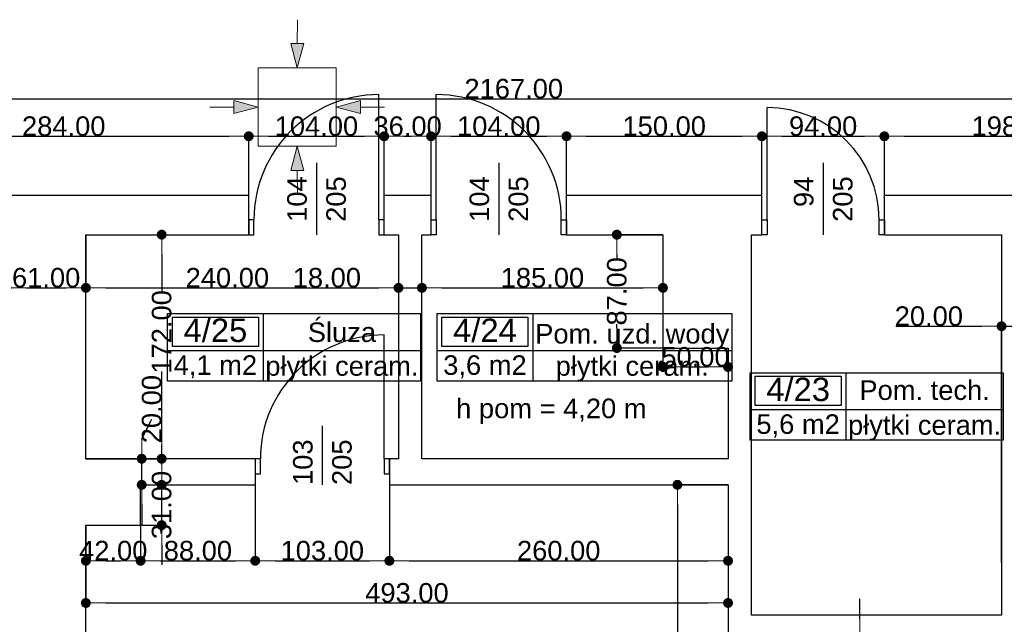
# Model space of a CAD drawing. Header units: millimetres. Extents: x -166872 to -65719, y 14266 to 44345.
# Tile 35 of 65: x -118716 to -111157, y 28648 to 33290. Entities that reach past the tile are written whole.
import ezdxf
from ezdxf.enums import TextEntityAlignment as Align

# ---------------------------------------------------------------- set-up
doc = ezdxf.new("R2010")
doc.units = ezdxf.units.MM
doc.header["$MEASUREMENT"] = 0
for name, color, linetype in [('Drzwi', 7, 'Continuous'), ('Linia', 7, 'Continuous'), ('Obiekt', 7, 'Continuous'), ('Strefa', 7, 'Continuous'), ('Słup', 7, 'Continuous'), ('Tekst', 7, 'Continuous'), ('Wymiary', 63, 'Continuous'), ('Ściana', 7, 'Continuous')]:
    doc.layers.add(name, color=color, linetype=linetype)
doc.styles.add('Arial', font='txt')
doc.styles.add('Times new roman', font='txt')
doc.dimstyles.new('GENERATED_STYLE__1', dxfattribs={"dimtxt": 150, "dimasz": 152, "dimexe": 0.18, "dimexo": 0, "dimgap": 0.09, "dimtad": 1, "dimtih": 1, "dimtoh": 1, "dimlfac": 0.1, "dimzin": 0, "dimdsep": 46, "dimtxsty": 'Arial', "dimblk": 'ARROWHEAD_11', "dimblk1": 'ARROWHEAD_11', "dimblk2": 'ARROWHEAD_11', "dimcen": 0.09, "dimclrd": 114, "dimclre": 114, "dimclrt": 114, "dimazin": 0, "dimtfac": 1, "dimtdec": 4, "dimtmove": 0, "dimatfit": 3, "dimfxl": 1, "dimtolj": 1, "dimtzin": 0, "dimarcsym": 0})
doc.dimstyles.new('GENERATED_STYLE__2', dxfattribs={"dimtxt": 150, "dimasz": 152, "dimexe": 0.18, "dimexo": 0, "dimgap": 0.09, "dimtad": 1, "dimlfac": 0.1, "dimzin": 0, "dimdsep": 46, "dimtxsty": 'Arial', "dimblk": 'ARROWHEAD_11', "dimblk1": 'ARROWHEAD_11', "dimblk2": 'ARROWHEAD_11', "dimcen": 0.09, "dimclrd": 114, "dimclre": 114, "dimclrt": 114, "dimazin": 0, "dimtfac": 1, "dimtdec": 4, "dimtmove": 0, "dimatfit": 3, "dimfxl": 1, "dimtolj": 1, "dimtzin": 0, "dimarcsym": 0})

# ---------------------------------------------------------------- blocks, each defined once
blk = doc.blocks.new('Pom. tech._4_23_23', base_point=(-112372.9, 30297))
at = {"layer": 'Strefa'}
for p, q in [((-113107, 30579.9), (-111164.8, 30579.9)), ((-113107, 30061.3), (-113107, 30579.9)), ((-113070.3, 30553.9), (-112409.6, 30553.9)), ((-113070.3, 30327.6), (-113070.3, 30553.9)), ((-112409.6, 30553.9), (-112409.6, 30327.6)), ((-112372.9, 30579.9), (-112372.9, 30061.3)), ((-111164.8, 30579.9), (-111164.8, 30061.3)), ((-112409.6, 30327.6), (-113070.3, 30327.6)), ((-113107, 30297), (-111164.8, 30297)), ((-111164.8, 30061.3), (-113107, 30061.3))]:
    blk.add_line(p, q, dxfattribs=at)
at = {"layer": 'Strefa', "style": 'Arial'}
for tag, height, p in [('ROOM_NUMBER', 180, (-112739.9, 30451.9)), ('ROOM_NAME', 150, (-111768.8, 30445.8)), ('ROOM_CALC_AREA', 150, (-112739.9, 30184.9)), ('floor_f', 150, (-111768.8, 30177.9))]:
    blk.add_attdef(tag, text='', height=height, dxfattribs=at).set_placement(p, align=Align.MIDDLE_CENTER)
blk = doc.blocks.new('Pom. uzd. wody_4_24_24', base_point=(-114777.3, 30750.3))
at = {"layer": 'Strefa'}
for p, q in [((-115511.3, 31033.1), (-113249.4, 31033.1)), ((-115511.3, 30514.6), (-115511.3, 31033.1)), ((-115474.6, 31007.2), (-114814, 31007.2)), ((-115474.6, 30780.9), (-115474.6, 31007.2)), ((-114814, 31007.2), (-114814, 30780.9)), ((-114777.3, 31033.1), (-114777.3, 30514.6)), ((-113249.4, 31033.1), (-113249.4, 30514.6)), ((-114814, 30780.9), (-115474.6, 30780.9)), ((-115511.3, 30750.3), (-113249.4, 30750.3)), ((-113249.4, 30514.6), (-115511.3, 30514.6))]:
    blk.add_line(p, q, dxfattribs=at)
at = {"layer": 'Strefa', "style": 'Arial'}
for tag, height, p in [('ROOM_NUMBER', 180, (-115144.3, 30905.2)), ('ROOM_NAME', 150, (-114013.4, 30878.7)), ('ROOM_CALC_AREA', 150, (-115144.3, 30638.2)), ('floor_f', 150, (-114013.4, 30631.2))]:
    blk.add_attdef(tag, text='', height=height, dxfattribs=at).set_placement(p, align=Align.MIDDLE_CENTER)
blk = doc.blocks.new('Śluza_4_25_25', base_point=(-116846.6, 30750.3))
at = {"layer": 'Strefa'}
for p, q in [((-117580.6, 31033.1), (-115638.4, 31033.1)), ((-117580.6, 30514.6), (-117580.6, 31033.1)), ((-117543.9, 31007.2), (-116883.3, 31007.2)), ((-117543.9, 30780.9), (-117543.9, 31007.2)), ((-116883.3, 31007.2), (-116883.3, 30780.9)), ((-116846.6, 31033.1), (-116846.6, 30514.6)), ((-115638.4, 31033.1), (-115638.4, 30514.6)), ((-116883.3, 30780.9), (-117543.9, 30780.9)), ((-117580.6, 30750.3), (-115638.4, 30750.3)), ((-115638.4, 30514.6), (-117580.6, 30514.6))]:
    blk.add_line(p, q, dxfattribs=at)
at = {"layer": 'Strefa', "style": 'Arial'}
for tag, height, p in [('ROOM_NUMBER', 180, (-117213.6, 30905.2)), ('ROOM_NAME', 150, (-116242.5, 30890.5)), ('ROOM_CALC_AREA', 150, (-117213.6, 30638.2)), ('floor_f', 150, (-116242.5, 30631.2))]:
    blk.add_attdef(tag, text='', height=height, dxfattribs=at).set_placement(p, align=Align.MIDDLE_CENTER)
blk = doc.blocks.new('ARROWHEAD_11')
at = {"color": 0, "linetype": 'Continuous', "lineweight": 0}
blk.add_line((0, 0), (-1, 0), dxfattribs=at)
at = {"color": 0, "linetype": 'Continuous', "lineweight": 0, "const_width": 0.25, "flags": 128}
blk.add_lwpolyline([(-0.125, 0, 1), (0.125, 0, 1)], format="xyb", close=True, dxfattribs=at)
blk = doc.blocks.new('*D5732')
at = {"layer": 'Defpoints', "color": 0}
for p in [(-116958, 32394.6), (-119798, 31939.3), (-116958, 31939.3)]:
    blk.add_point(p, dxfattribs=at)
at = {"layer": 'Wymiary', "color": 114, "lineweight": -2}
for p, q in [((-119798, 31939.3), (-119798, 32394.8)), ((-119646, 32394.6), (-117110, 32394.6)), ((-116958, 31939.3), (-116958, 32394.8))]:
    blk.add_line(p, q, dxfattribs=at)
at = {"layer": 'Wymiary', "color": 114, "lineweight": -2, "xscale": 152, "yscale": 152, "zscale": 152, "rotation": 180}
blk.add_blockref('ARROWHEAD_11', (-119798, 32394.6), dxfattribs=at)
at = {"layer": 'Wymiary', "color": 114, "lineweight": -2, "xscale": 152, "yscale": 152, "zscale": 152}
blk.add_blockref('ARROWHEAD_11', (-116958, 32394.6), dxfattribs=at)
at = {"layer": 'Wymiary', "color": 114, "lineweight": 13, "insert": (-118378, 32471.3), "char_height": 150, "attachment_point": 5, "style": 'Arial'}
blk.add_mtext('\\A1;284.00', dxfattribs=at)
blk = doc.blocks.new('*D5733')
at = {"layer": 'Defpoints', "color": 0}
for p in [(-115918, 32394.6), (-116958, 31939.3), (-115918, 31939.3)]:
    blk.add_point(p, dxfattribs=at)
at = {"layer": 'Wymiary', "color": 114, "lineweight": -2}
for p, q in [((-116958, 31939.3), (-116958, 32394.8)), ((-116806, 32394.6), (-116070, 32394.6)), ((-115918, 31939.3), (-115918, 32394.8))]:
    blk.add_line(p, q, dxfattribs=at)
at = {"layer": 'Wymiary', "color": 114, "lineweight": -2, "xscale": 152, "yscale": 152, "zscale": 152, "rotation": 180}
blk.add_blockref('ARROWHEAD_11', (-116958, 32394.6), dxfattribs=at)
at = {"layer": 'Wymiary', "color": 114, "lineweight": -2, "xscale": 152, "yscale": 152, "zscale": 152}
blk.add_blockref('ARROWHEAD_11', (-115918, 32394.6), dxfattribs=at)
at = {"layer": 'Wymiary', "color": 114, "lineweight": 13, "insert": (-116438, 32471.3), "char_height": 150, "attachment_point": 5, "style": 'Arial'}
blk.add_mtext('\\A1;104.00', dxfattribs=at)
blk = doc.blocks.new('*D5734')
at = {"layer": 'Defpoints', "color": 0}
for p in [(-115558, 32394.6), (-115918, 31939.3), (-115558, 31939.3)]:
    blk.add_point(p, dxfattribs=at)
at = {"layer": 'Wymiary', "color": 114, "lineweight": -2}
for p, q in [((-115918, 31939.3), (-115918, 32394.8)), ((-115766, 32394.6), (-115710, 32394.6)), ((-115558, 31939.3), (-115558, 32394.8))]:
    blk.add_line(p, q, dxfattribs=at)
at = {"layer": 'Wymiary', "color": 114, "lineweight": -2, "xscale": 152, "yscale": 152, "zscale": 152, "rotation": 180}
blk.add_blockref('ARROWHEAD_11', (-115918, 32394.6), dxfattribs=at)
at = {"layer": 'Wymiary', "color": 114, "lineweight": -2, "xscale": 152, "yscale": 152, "zscale": 152}
blk.add_blockref('ARROWHEAD_11', (-115558, 32394.6), dxfattribs=at)
at = {"layer": 'Wymiary', "color": 114, "lineweight": 13, "insert": (-115738, 32471.3), "char_height": 150, "attachment_point": 5, "style": 'Arial'}
blk.add_mtext('\\A1;36.00', dxfattribs=at)
blk = doc.blocks.new('*D5735')
at = {"layer": 'Defpoints', "color": 0}
for p in [(-114518, 32394.6), (-115558, 31939.3), (-114518, 31939.3)]:
    blk.add_point(p, dxfattribs=at)
at = {"layer": 'Wymiary', "color": 114, "lineweight": -2}
for p, q in [((-115558, 31939.3), (-115558, 32394.8)), ((-115406, 32394.6), (-114670, 32394.6)), ((-114518, 31939.3), (-114518, 32394.8))]:
    blk.add_line(p, q, dxfattribs=at)
at = {"layer": 'Wymiary', "color": 114, "lineweight": -2, "xscale": 152, "yscale": 152, "zscale": 152, "rotation": 180}
blk.add_blockref('ARROWHEAD_11', (-115558, 32394.6), dxfattribs=at)
at = {"layer": 'Wymiary', "color": 114, "lineweight": -2, "xscale": 152, "yscale": 152, "zscale": 152}
blk.add_blockref('ARROWHEAD_11', (-114518, 32394.6), dxfattribs=at)
at = {"layer": 'Wymiary', "color": 114, "lineweight": 13, "insert": (-115038, 32471.3), "char_height": 150, "attachment_point": 5, "style": 'Arial'}
blk.add_mtext('\\A1;104.00', dxfattribs=at)
blk = doc.blocks.new('*D5736')
at = {"layer": 'Defpoints', "color": 0}
for p in [(-113018, 32394.6), (-114518, 31939.3), (-113018, 31939.3)]:
    blk.add_point(p, dxfattribs=at)
at = {"layer": 'Wymiary', "color": 114, "lineweight": -2}
for p, q in [((-114518, 31939.3), (-114518, 32394.8)), ((-114366, 32394.6), (-113170, 32394.6)), ((-113018, 31939.3), (-113018, 32394.8))]:
    blk.add_line(p, q, dxfattribs=at)
at = {"layer": 'Wymiary', "color": 114, "lineweight": -2, "xscale": 152, "yscale": 152, "zscale": 152, "rotation": 180}
blk.add_blockref('ARROWHEAD_11', (-114518, 32394.6), dxfattribs=at)
at = {"layer": 'Wymiary', "color": 114, "lineweight": -2, "xscale": 152, "yscale": 152, "zscale": 152}
blk.add_blockref('ARROWHEAD_11', (-113018, 32394.6), dxfattribs=at)
at = {"layer": 'Wymiary', "color": 114, "lineweight": 13, "insert": (-113768, 32471.3), "char_height": 150, "attachment_point": 5, "style": 'Arial'}
blk.add_mtext('\\A1;150.00', dxfattribs=at)
blk = doc.blocks.new('*D5737')
at = {"layer": 'Defpoints', "color": 0}
for p in [(-112078, 32394.6), (-113018, 31939.3), (-112078, 31939.3)]:
    blk.add_point(p, dxfattribs=at)
at = {"layer": 'Wymiary', "color": 114, "lineweight": -2}
for p, q in [((-113018, 31939.3), (-113018, 32394.8)), ((-112866, 32394.6), (-112230, 32394.6)), ((-112078, 31939.3), (-112078, 32394.8))]:
    blk.add_line(p, q, dxfattribs=at)
at = {"layer": 'Wymiary', "color": 114, "lineweight": -2, "xscale": 152, "yscale": 152, "zscale": 152, "rotation": 180}
blk.add_blockref('ARROWHEAD_11', (-113018, 32394.6), dxfattribs=at)
at = {"layer": 'Wymiary', "color": 114, "lineweight": -2, "xscale": 152, "yscale": 152, "zscale": 152}
blk.add_blockref('ARROWHEAD_11', (-112078, 32394.6), dxfattribs=at)
at = {"layer": 'Wymiary', "color": 114, "lineweight": 13, "insert": (-112548, 32471.3), "char_height": 150, "attachment_point": 5, "style": 'Arial'}
blk.add_mtext('\\A1;94.00', dxfattribs=at)
blk = doc.blocks.new('*D5738')
at = {"layer": 'Defpoints', "color": 0}
for p in [(-110098, 32394.6), (-112078, 31939.3), (-110098, 31939.3)]:
    blk.add_point(p, dxfattribs=at)
at = {"layer": 'Wymiary', "color": 114, "lineweight": -2}
for p, q in [((-112078, 31939.3), (-112078, 32394.8)), ((-111926, 32394.6), (-110250, 32394.6)), ((-110098, 31939.3), (-110098, 32394.8))]:
    blk.add_line(p, q, dxfattribs=at)
at = {"layer": 'Wymiary', "color": 114, "lineweight": -2, "xscale": 152, "yscale": 152, "zscale": 152, "rotation": 180}
blk.add_blockref('ARROWHEAD_11', (-112078, 32394.6), dxfattribs=at)
at = {"layer": 'Wymiary', "color": 114, "lineweight": -2, "xscale": 152, "yscale": 152, "zscale": 152}
blk.add_blockref('ARROWHEAD_11', (-110098, 32394.6), dxfattribs=at)
at = {"layer": 'Wymiary', "color": 114, "lineweight": 13, "insert": (-111088, 32471.3), "char_height": 150, "attachment_point": 5, "style": 'Arial'}
blk.add_mtext('\\A1;198.00', dxfattribs=at)
blk = doc.blocks.new('*D5756')
at = {"layer": 'Defpoints', "color": 0}
for p in [(-104088, 32682.6), (-125758, 32199.3), (-104088, 31939.3)]:
    blk.add_point(p, dxfattribs=at)
at = {"layer": 'Wymiary', "color": 114, "lineweight": -2}
for p, q in [((-125758, 32199.3), (-125758, 32682.8)), ((-125606, 32682.6), (-104240, 32682.6)), ((-104088, 31939.3), (-104088, 32682.8))]:
    blk.add_line(p, q, dxfattribs=at)
at = {"layer": 'Wymiary', "color": 114, "lineweight": -2, "xscale": 152, "yscale": 152, "zscale": 152, "rotation": 180}
blk.add_blockref('ARROWHEAD_11', (-125758, 32682.6), dxfattribs=at)
at = {"layer": 'Wymiary', "color": 114, "lineweight": -2, "xscale": 152, "yscale": 152, "zscale": 152}
blk.add_blockref('ARROWHEAD_11', (-104088, 32682.6), dxfattribs=at)
at = {"layer": 'Wymiary', "color": 114, "lineweight": 13, "insert": (-114923, 32759.3), "char_height": 150, "attachment_point": 5, "style": 'Arial'}
blk.add_mtext('\\A1;2167.00', dxfattribs=at)
blk = doc.blocks.new('*D6023')
at = {"layer": 'Defpoints', "color": 0}
for p in [(-110978, 30936.2), (-111178, 29119.3), (-110978, 29119.3)]:
    blk.add_point(p, dxfattribs=at)
at = {"layer": 'Wymiary', "color": 114, "lineweight": -2}
for p, q in [((-111990.3, 30936.2), (-111482, 30936.2)), ((-111482, 30936.2), (-111330, 30936.2)), ((-111178, 29119.3), (-111178, 30936.4)), ((-111178, 30936.2), (-110978, 30936.2)), ((-110978, 29119.3), (-110978, 30936.4)), ((-110826, 30936.2), (-110674, 30936.2))]:
    blk.add_line(p, q, dxfattribs=at)
at = {"layer": 'Wymiary', "color": 114, "lineweight": -2, "xscale": 152, "yscale": 152, "zscale": 152}
blk.add_blockref('ARROWHEAD_11', (-111178, 30936.2), dxfattribs=at)
at = {"layer": 'Wymiary', "color": 114, "lineweight": -2, "xscale": 152, "yscale": 152, "zscale": 152, "rotation": 180}
blk.add_blockref('ARROWHEAD_11', (-110978, 30936.2), dxfattribs=at)
at = {"layer": 'Wymiary', "color": 114, "lineweight": 13, "insert": (-111736.2, 31012.9), "char_height": 150, "attachment_point": 5, "style": 'Arial'}
blk.add_mtext('\\A1;20.00', dxfattribs=at)
blk = doc.blocks.new('*D6066')
at = {"layer": 'Defpoints', "color": 0}
for p in [(-113666.6, 29719.3), (-113278, 29719.3), (-111608, 24589.3)]:
    blk.add_point(p, dxfattribs=at)
at = {"layer": 'Wymiary', "color": 114, "lineweight": -2}
for p, q in [((-113278, 29719.3), (-113666.8, 29719.3)), ((-113666.6, 29567.3), (-113666.6, 27465.5)), ((-113666.6, 24741.3), (-113666.6, 26843.1)), ((-111608, 24589.3), (-113666.8, 24589.3))]:
    blk.add_line(p, q, dxfattribs=at)
at = {"layer": 'Wymiary', "color": 114, "lineweight": -2, "xscale": 152, "yscale": 152, "zscale": 152}
for p, rotation in [((-113666.6, 29719.3), 90), ((-113666.6, 24589.3), 270)]:
    blk.add_blockref('ARROWHEAD_11', p, dxfattribs=dict(at, rotation=rotation))
at = {"layer": 'Wymiary', "color": 114, "lineweight": 13, "insert": (-113666.6, 27154.3), "char_height": 150, "attachment_point": 5, "rotation": 90, "style": 'Arial'}
blk.add_mtext('\\A1;513.00', dxfattribs=at)
blk = doc.blocks.new('*D6067')
at = {"layer": 'Defpoints', "color": 0}
for p in [(-112266.1, 28539.3), (-112178, 28539.3), (-112178, 28299.3)]:
    blk.add_point(p, dxfattribs=at)
at = {"layer": 'Wymiary', "color": 114, "lineweight": -2}
for p, q in [((-112266.1, 28691.3), (-112266.1, 28843.3)), ((-112178, 28539.3), (-112266.3, 28539.3)), ((-112266.1, 28299.3), (-112266.1, 28539.3)), ((-112178, 28299.3), (-112266.3, 28299.3)), ((-112266.1, 28147.3), (-112342.8, 27995.3))]:
    blk.add_line(p, q, dxfattribs=at)
at = {"layer": 'Wymiary', "color": 114, "lineweight": -2, "xscale": 152, "yscale": 152, "zscale": 152}
for p, rotation in [((-112266.1, 28539.3), 270), ((-112266.1, 28299.3), 90)]:
    blk.add_blockref('ARROWHEAD_11', p, dxfattribs=dict(at, rotation=rotation))
at = {"layer": 'Wymiary', "color": 114, "lineweight": 13, "insert": (-112342.8, 27918.6), "char_height": 150, "attachment_point": 5, "rotation": 90, "style": 'Arial'}
blk.add_mtext('\\A1;24.00', dxfattribs=at)
blk = doc.blocks.new('*D6069')
at = {"layer": 'Defpoints', "color": 0}
for p in [(-118208, 29409.3), (-117788, 29409.3), (-117788, 29136)]:
    blk.add_point(p, dxfattribs=at)
at = {"layer": 'Wymiary', "color": 114, "lineweight": -2}
for p, q in [((-118208, 29409.3), (-118208, 29135.8)), ((-117788, 29409.3), (-117788, 29135.8)), ((-118056, 29136), (-117940, 29136))]:
    blk.add_line(p, q, dxfattribs=at)
at = {"layer": 'Wymiary', "color": 114, "lineweight": -2, "xscale": 152, "yscale": 152, "zscale": 152, "rotation": 180}
blk.add_blockref('ARROWHEAD_11', (-118208, 29136), dxfattribs=at)
at = {"layer": 'Wymiary', "color": 114, "lineweight": -2, "xscale": 152, "yscale": 152, "zscale": 152}
blk.add_blockref('ARROWHEAD_11', (-117788, 29136), dxfattribs=at)
at = {"layer": 'Wymiary', "color": 114, "lineweight": 13, "insert": (-117998, 29212.7), "char_height": 150, "attachment_point": 5, "style": 'Arial'}
blk.add_mtext('\\A1;42.00', dxfattribs=at)
blk = doc.blocks.new('*D6070')
at = {"layer": 'Defpoints', "color": 0}
for p in [(-116908, 29719.3), (-117788, 29409.3), (-116908, 29136)]:
    blk.add_point(p, dxfattribs=at)
at = {"layer": 'Wymiary', "color": 114, "lineweight": -2}
for p, q in [((-116908, 29719.3), (-116908, 29135.8)), ((-117788, 29409.3), (-117788, 29135.8)), ((-117636, 29136), (-117060, 29136))]:
    blk.add_line(p, q, dxfattribs=at)
at = {"layer": 'Wymiary', "color": 114, "lineweight": -2, "xscale": 152, "yscale": 152, "zscale": 152, "rotation": 180}
blk.add_blockref('ARROWHEAD_11', (-117788, 29136), dxfattribs=at)
at = {"layer": 'Wymiary', "color": 114, "lineweight": -2, "xscale": 152, "yscale": 152, "zscale": 152}
blk.add_blockref('ARROWHEAD_11', (-116908, 29136), dxfattribs=at)
at = {"layer": 'Wymiary', "color": 114, "lineweight": 13, "insert": (-117348, 29212.7), "char_height": 150, "attachment_point": 5, "style": 'Arial'}
blk.add_mtext('\\A1;88.00', dxfattribs=at)
blk = doc.blocks.new('*D6071')
at = {"layer": 'Defpoints', "color": 0}
for p in [(-116908, 29719.3), (-115878, 29719.3), (-115878, 29136)]:
    blk.add_point(p, dxfattribs=at)
at = {"layer": 'Wymiary', "color": 114, "lineweight": -2}
for p, q in [((-116908, 29719.3), (-116908, 29135.8)), ((-115878, 29719.3), (-115878, 29135.8)), ((-116756, 29136), (-116030, 29136))]:
    blk.add_line(p, q, dxfattribs=at)
at = {"layer": 'Wymiary', "color": 114, "lineweight": -2, "xscale": 152, "yscale": 152, "zscale": 152, "rotation": 180}
blk.add_blockref('ARROWHEAD_11', (-116908, 29136), dxfattribs=at)
at = {"layer": 'Wymiary', "color": 114, "lineweight": -2, "xscale": 152, "yscale": 152, "zscale": 152}
blk.add_blockref('ARROWHEAD_11', (-115878, 29136), dxfattribs=at)
at = {"layer": 'Wymiary', "color": 114, "lineweight": 13, "insert": (-116393, 29212.7), "char_height": 150, "attachment_point": 5, "style": 'Arial'}
blk.add_mtext('\\A1;103.00', dxfattribs=at)
blk = doc.blocks.new('*D6072')
at = {"layer": 'Defpoints', "color": 0}
for p in [(-115878, 29719.3), (-113278, 29719.3), (-113278, 29136)]:
    blk.add_point(p, dxfattribs=at)
at = {"layer": 'Wymiary', "color": 114, "lineweight": -2}
for p, q in [((-115878, 29719.3), (-115878, 29135.8)), ((-113278, 29719.3), (-113278, 29135.8)), ((-115726, 29136), (-113430, 29136))]:
    blk.add_line(p, q, dxfattribs=at)
at = {"layer": 'Wymiary', "color": 114, "lineweight": -2, "xscale": 152, "yscale": 152, "zscale": 152, "rotation": 180}
blk.add_blockref('ARROWHEAD_11', (-115878, 29136), dxfattribs=at)
at = {"layer": 'Wymiary', "color": 114, "lineweight": -2, "xscale": 152, "yscale": 152, "zscale": 152}
blk.add_blockref('ARROWHEAD_11', (-113278, 29136), dxfattribs=at)
at = {"layer": 'Wymiary', "color": 114, "lineweight": 13, "insert": (-114578, 29212.7), "char_height": 150, "attachment_point": 5, "style": 'Arial'}
blk.add_mtext('\\A1;260.00', dxfattribs=at)
blk = doc.blocks.new('*D6073')
at = {"layer": 'Defpoints', "color": 0}
for p in [(-117788, 29719.3), (-117626.1, 29719.3), (-117788, 29409.3)]:
    blk.add_point(p, dxfattribs=at)
at = {"layer": 'Wymiary', "color": 114, "lineweight": -2}
for p, q in [((-117626.1, 29871.3), (-117626.1, 30023.3)), ((-117788, 29719.3), (-117625.9, 29719.3)), ((-117626.1, 29409.3), (-117626.1, 29719.3)), ((-117788, 29409.3), (-117625.9, 29409.3)), ((-117626.1, 29257.3), (-117626.1, 29105.3))]:
    blk.add_line(p, q, dxfattribs=at)
at = {"layer": 'Wymiary', "color": 114, "lineweight": -2, "xscale": 152, "yscale": 152, "zscale": 152}
for p, rotation in [((-117626.1, 29719.3), 270), ((-117626.1, 29409.3), 90)]:
    blk.add_blockref('ARROWHEAD_11', p, dxfattribs=dict(at, rotation=rotation))
at = {"layer": 'Wymiary', "color": 114, "lineweight": 13, "insert": (-117626.1, 29564.3), "char_height": 150, "attachment_point": 5, "rotation": 90, "style": 'Arial'}
blk.add_mtext('\\A1;31.00', dxfattribs=at)
blk = doc.blocks.new('*D6074')
at = {"layer": 'Defpoints', "color": 0}
for p in [(-118208, 29919.3), (-117779.5, 29919.3), (-117788, 29719.3)]:
    blk.add_point(p, dxfattribs=at)
at = {"layer": 'Wymiary', "color": 114, "lineweight": -2}
for p, q in [((-117779.5, 30071.3), (-117702.8, 30223.3)), ((-118208, 29919.3), (-117779.3, 29919.3)), ((-117779.5, 29719.3), (-117779.5, 29919.3)), ((-117788, 29719.3), (-117779.3, 29719.3)), ((-117779.5, 29567.3), (-117779.5, 29415.3))]:
    blk.add_line(p, q, dxfattribs=at)
at = {"layer": 'Wymiary', "color": 114, "lineweight": -2, "xscale": 152, "yscale": 152, "zscale": 152}
for p, rotation in [((-117779.5, 29919.3), 270), ((-117779.5, 29719.3), 90)]:
    blk.add_blockref('ARROWHEAD_11', p, dxfattribs=dict(at, rotation=rotation))
at = {"layer": 'Wymiary', "color": 114, "lineweight": 13, "insert": (-117702.8, 30300), "char_height": 150, "attachment_point": 5, "rotation": 90, "style": 'Arial'}
blk.add_mtext('\\A1;20.00', dxfattribs=at)
blk = doc.blocks.new('*D6075')
at = {"layer": 'Defpoints', "color": 0}
for p in [(-118208, 31639.3), (-117626.1, 31639.3), (-118208, 29919.3)]:
    blk.add_point(p, dxfattribs=at)
at = {"layer": 'Wymiary', "color": 114, "lineweight": -2}
for p, q in [((-118208, 31639.3), (-117625.9, 31639.3)), ((-117626.1, 31487.3), (-117626.1, 31197.3)), ((-117626.1, 30071.3), (-117626.1, 30589)), ((-118208, 29919.3), (-117625.9, 29919.3))]:
    blk.add_line(p, q, dxfattribs=at)
at = {"layer": 'Wymiary', "color": 114, "lineweight": -2, "xscale": 152, "yscale": 152, "zscale": 152}
for p, rotation in [((-117626.1, 31639.3), 90), ((-117626.1, 29919.3), 270)]:
    blk.add_blockref('ARROWHEAD_11', p, dxfattribs=dict(at, rotation=rotation))
at = {"layer": 'Wymiary', "color": 114, "lineweight": 13, "insert": (-117626.1, 30893.1), "char_height": 150, "attachment_point": 5, "rotation": 90, "style": 'Arial'}
blk.add_mtext('\\A1;172.00', dxfattribs=at)
blk = doc.blocks.new('*D6076')
at = {"layer": 'Defpoints', "color": 0}
for p in [(-113278, 29719.3), (-118208, 29409.3), (-113278, 28812)]:
    blk.add_point(p, dxfattribs=at)
at = {"layer": 'Wymiary', "color": 114, "lineweight": -2}
for p, q in [((-113278, 29719.3), (-113278, 28811.8)), ((-118208, 29409.3), (-118208, 28811.8)), ((-118056, 28812), (-113430, 28812))]:
    blk.add_line(p, q, dxfattribs=at)
at = {"layer": 'Wymiary', "color": 114, "lineweight": -2, "xscale": 152, "yscale": 152, "zscale": 152, "rotation": 180}
blk.add_blockref('ARROWHEAD_11', (-118208, 28812), dxfattribs=at)
at = {"layer": 'Wymiary', "color": 114, "lineweight": -2, "xscale": 152, "yscale": 152, "zscale": 152}
blk.add_blockref('ARROWHEAD_11', (-113278, 28812), dxfattribs=at)
at = {"layer": 'Wymiary', "color": 114, "lineweight": 13, "insert": (-115743, 28888.8), "char_height": 150, "attachment_point": 5, "style": 'Arial'}
blk.add_mtext('\\A1;493.00', dxfattribs=at)
blk = doc.blocks.new('*D6093')
at = {"layer": 'Defpoints', "color": 0}
for p in [(-118208, 31639.3), (-118208, 31231.1), (-118818, 28959.3)]:
    blk.add_point(p, dxfattribs=at)
at = {"layer": 'Wymiary', "color": 114, "lineweight": -2}
for p, q in [((-118208, 31639.3), (-118208, 31230.9)), ((-118818, 28959.3), (-118818, 31231.3)), ((-118666, 31231.1), (-118360, 31231.1))]:
    blk.add_line(p, q, dxfattribs=at)
at = {"layer": 'Wymiary', "color": 114, "lineweight": -2, "xscale": 152, "yscale": 152, "zscale": 152, "rotation": 180}
blk.add_blockref('ARROWHEAD_11', (-118818, 31231.1), dxfattribs=at)
at = {"layer": 'Wymiary', "color": 114, "lineweight": -2, "xscale": 152, "yscale": 152, "zscale": 152}
blk.add_blockref('ARROWHEAD_11', (-118208, 31231.1), dxfattribs=at)
at = {"layer": 'Wymiary', "color": 114, "lineweight": 13, "insert": (-118513, 31307.8), "char_height": 150, "attachment_point": 5, "style": 'Arial'}
blk.add_mtext('\\A1;61.00', dxfattribs=at)
blk = doc.blocks.new('*D6094')
at = {"layer": 'Defpoints', "color": 0}
for p in [(-118208, 31639.3), (-115808, 31639.3), (-115808, 31231.1)]:
    blk.add_point(p, dxfattribs=at)
at = {"layer": 'Wymiary', "color": 114, "lineweight": -2}
for p, q in [((-118208, 31639.3), (-118208, 31230.9)), ((-115808, 31639.3), (-115808, 31230.9)), ((-118056, 31231.1), (-115960, 31231.1))]:
    blk.add_line(p, q, dxfattribs=at)
at = {"layer": 'Wymiary', "color": 114, "lineweight": -2, "xscale": 152, "yscale": 152, "zscale": 152, "rotation": 180}
blk.add_blockref('ARROWHEAD_11', (-118208, 31231.1), dxfattribs=at)
at = {"layer": 'Wymiary', "color": 114, "lineweight": -2, "xscale": 152, "yscale": 152, "zscale": 152}
blk.add_blockref('ARROWHEAD_11', (-115808, 31231.1), dxfattribs=at)
at = {"layer": 'Wymiary', "color": 114, "lineweight": 13, "insert": (-117121.8, 31307.8), "char_height": 150, "attachment_point": 5, "style": 'Arial'}
blk.add_mtext('\\A1;240.00', dxfattribs=at)
blk = doc.blocks.new('*D6095')
at = {"layer": 'Defpoints', "color": 0}
for p in [(-115808, 31639.3), (-115628, 31231.1), (-115628, 30929.3)]:
    blk.add_point(p, dxfattribs=at)
at = {"layer": 'Wymiary', "color": 114, "lineweight": -2}
for p, q in [((-115808, 31639.3), (-115808, 31230.9)), ((-116603.7, 31231.1), (-116112, 31231.1)), ((-116112, 31231.1), (-115960, 31231.1)), ((-115808, 31231.1), (-115628, 31231.1)), ((-115628, 30929.3), (-115628, 31231.3)), ((-115476, 31231.1), (-115324, 31231.1))]:
    blk.add_line(p, q, dxfattribs=at)
at = {"layer": 'Wymiary', "color": 114, "lineweight": -2, "xscale": 152, "yscale": 152, "zscale": 152}
blk.add_blockref('ARROWHEAD_11', (-115808, 31231.1), dxfattribs=at)
at = {"layer": 'Wymiary', "color": 114, "lineweight": -2, "xscale": 152, "yscale": 152, "zscale": 152, "rotation": 180}
blk.add_blockref('ARROWHEAD_11', (-115628, 31231.1), dxfattribs=at)
at = {"layer": 'Wymiary', "color": 114, "lineweight": 13, "insert": (-116357.9, 31307.8), "char_height": 150, "attachment_point": 5, "style": 'Arial'}
blk.add_mtext('\\A1;18.00', dxfattribs=at)
blk = doc.blocks.new('*D6096')
at = {"layer": 'Defpoints', "color": 0}
for p in [(-113778, 31639.3), (-113778, 31231.1), (-115628, 30929.3)]:
    blk.add_point(p, dxfattribs=at)
at = {"layer": 'Wymiary', "color": 114, "lineweight": -2}
for p, q in [((-113778, 31639.3), (-113778, 31230.9)), ((-115628, 30929.3), (-115628, 31231.3)), ((-115476, 31231.1), (-113930, 31231.1))]:
    blk.add_line(p, q, dxfattribs=at)
at = {"layer": 'Wymiary', "color": 114, "lineweight": -2, "xscale": 152, "yscale": 152, "zscale": 152, "rotation": 180}
blk.add_blockref('ARROWHEAD_11', (-115628, 31231.1), dxfattribs=at)
at = {"layer": 'Wymiary', "color": 114, "lineweight": -2, "xscale": 152, "yscale": 152, "zscale": 152}
blk.add_blockref('ARROWHEAD_11', (-113778, 31231.1), dxfattribs=at)
at = {"layer": 'Wymiary', "color": 114, "lineweight": 13, "insert": (-114703, 31307.8), "char_height": 150, "attachment_point": 5, "style": 'Arial'}
blk.add_mtext('\\A1;185.00', dxfattribs=at)
blk = doc.blocks.new('*D6097')
at = {"layer": 'Defpoints', "color": 0}
for p in [(-114131.5, 31639.3), (-113778, 31639.3), (-113778, 30769.3)]:
    blk.add_point(p, dxfattribs=at)
at = {"layer": 'Wymiary', "color": 114, "lineweight": -2}
for p, q in [((-113778, 31639.3), (-114131.7, 31639.3)), ((-114131.5, 31487.3), (-114131.5, 31457.3)), ((-114131.5, 30921.3), (-114131.5, 30951.3)), ((-113778, 30769.3), (-114131.7, 30769.3))]:
    blk.add_line(p, q, dxfattribs=at)
at = {"layer": 'Wymiary', "color": 114, "lineweight": -2, "xscale": 152, "yscale": 152, "zscale": 152}
for p, rotation in [((-114131.5, 31639.3), 90), ((-114131.5, 30769.3), 270)]:
    blk.add_blockref('ARROWHEAD_11', p, dxfattribs=dict(at, rotation=rotation))
at = {"layer": 'Wymiary', "color": 114, "lineweight": 13, "insert": (-114131.5, 31204.3), "char_height": 150, "attachment_point": 5, "rotation": 90, "style": 'Arial'}
blk.add_mtext('\\A1;87.00', dxfattribs=at)
blk = doc.blocks.new('*D6098')
at = {"layer": 'Defpoints', "color": 0}
for p in [(-113778, 30769.3), (-113278, 30769.3), (-113278, 30623.7)]:
    blk.add_point(p, dxfattribs=at)
at = {"layer": 'Wymiary', "color": 114, "lineweight": -2}
for p, q in [((-113778, 30769.3), (-113778, 30623.6)), ((-113278, 30769.3), (-113278, 30623.6)), ((-113626, 30623.7), (-113430, 30623.7))]:
    blk.add_line(p, q, dxfattribs=at)
at = {"layer": 'Wymiary', "color": 114, "lineweight": -2, "xscale": 152, "yscale": 152, "zscale": 152, "rotation": 180}
blk.add_blockref('ARROWHEAD_11', (-113778, 30623.7), dxfattribs=at)
at = {"layer": 'Wymiary', "color": 114, "lineweight": -2, "xscale": 152, "yscale": 152, "zscale": 152}
blk.add_blockref('ARROWHEAD_11', (-113278, 30623.7), dxfattribs=at)
at = {"layer": 'Wymiary', "color": 114, "lineweight": 13, "insert": (-113528, 30700.4), "char_height": 150, "attachment_point": 5, "style": 'Arial'}
blk.add_mtext('\\A1;50.00', dxfattribs=at)

msp = doc.modelspace()

# ---------------------------------------------------------------- hatches: boundary and pattern name
at = {"layer": 'Linia', "linetype": 'Continuous', "lineweight": 13}
for points in [[(-116585.14, 32919.183), (-116534.891, 33105.719), (-116634.891, 33105.852)], [(-116886.34, 32619.184), (-117072.943, 32669.184), (-117072.943, 32569.184)], [(-116285.54, 32619.184), (-116098.938, 32569.184), (-116098.938, 32669.184)], [(-116585.14, 32319.184), (-116634.891, 32132.515), (-116534.891, 32132.648)]]:
    msp.add_hatch(color=256, dxfattribs=at).paths.add_polyline_path(points)

# ---------------------------------------------------------------- linework, layer by layer
at = {"layer": 'Drzwi'}
for p, q in [((-115958.019, 31754.32), (-115958.019, 32714.32)), ((-115518.019, 31754.32), (-115518.019, 32714.32)), ((-112978.019, 31754.32), (-112978.019, 32614.32)), ((-116918.019, 31754.32), (-116958.019, 31754.32)), ((-116958.019, 31754.32), (-116958.019, 31639.32)), ((-116958.019, 31639.32), (-116958.019, 31754.32)), ((-116918.019, 31639.32), (-116918.019, 31754.32)), ((-115918.019, 31754.32), (-115958.019, 31754.32)), ((-115958.019, 31754.32), (-115958.019, 31639.32)), ((-115918.019, 31639.32), (-115918.019, 31754.32)), ((-115918.019, 31639.32), (-115918.019, 31754.32)), ((-115558.019, 31754.32), (-115518.019, 31754.32)), ((-115558.019, 31639.32), (-115558.019, 31754.32)), ((-115558.019, 31639.32), (-115558.019, 31754.32)), ((-115518.019, 31754.32), (-115518.019, 31639.32)), ((-114558.019, 31639.32), (-114558.019, 31754.32)), ((-114558.019, 31754.32), (-114518.019, 31754.32)), ((-114518.019, 31754.32), (-114518.019, 31639.32)), ((-114518.019, 31639.32), (-114518.019, 31754.32)), ((-113018.019, 31754.32), (-112978.019, 31754.32)), ((-113018.019, 31639.32), (-113018.019, 31754.32)), ((-113018.019, 31639.32), (-113018.019, 31754.32)), ((-112978.019, 31754.32), (-112978.019, 31639.32)), ((-112118.019, 31639.32), (-112118.019, 31754.32)), ((-112118.019, 31754.32), (-112078.019, 31754.32)), ((-112078.019, 31754.32), (-112078.019, 31639.32)), ((-112078.019, 31639.32), (-112078.019, 31754.32)), ((-116958.019, 31639.32), (-116918.019, 31639.32)), ((-115958.019, 31639.32), (-115918.019, 31639.32)), ((-115518.019, 31639.32), (-115558.019, 31639.32)), ((-114518.019, 31639.32), (-114558.019, 31639.32)), ((-112978.019, 31639.32), (-113018.019, 31639.32)), ((-112078.019, 31639.32), (-112118.019, 31639.32)), ((-115918.019, 29919.32), (-115918.019, 30869.32)), ((-116868.019, 29919.32), (-116908.019, 29919.32)), ((-116908.019, 29919.32), (-116908.019, 29804.32)), ((-116908.019, 29919.32), (-116908.019, 29804.32)), ((-116868.019, 29804.32), (-116868.019, 29919.32)), ((-115878.019, 29919.32), (-115918.019, 29919.32)), ((-115918.019, 29919.32), (-115918.019, 29804.32)), ((-115878.019, 29804.32), (-115878.019, 29919.32)), ((-115878.019, 29919.32), (-115878.019, 29804.32)), ((-116908.019, 29804.32), (-116868.019, 29804.32)), ((-115918.019, 29804.32), (-115878.019, 29804.32))]:
    msp.add_line(p, q, dxfattribs=at)
for centre, radius, start, end in [((-115958.019, 31754.32), 960, 90, 180), ((-115518.019, 31754.32), 960, 0, 90), ((-112978.019, 31754.32), 860, 0, 90), ((-115918.019, 29919.32), 950, 90, 180)]:
    msp.add_arc(centre, radius, start, end, dxfattribs=at)
at = {"layer": 'Linia', "lineweight": 13}
for p, q in [((-116584.646, 33289.558), (-116584.891, 33105.786)), ((-116585.14, 32919.183), (-116634.891, 33105.852)), ((-116634.891, 33105.852), (-116534.891, 33105.719)), ((-116585.14, 32919.183), (-116534.891, 33105.719)), ((-116285.54, 32918.784), (-116885.54, 32918.784)), ((-116885.54, 32918.784), (-116885.54, 32319.584)), ((-116285.54, 32319.584), (-116285.54, 32918.784)), ((-116886.34, 32619.184), (-117072.943, 32669.184)), ((-117072.943, 32569.184), (-117072.943, 32669.184)), ((-116285.54, 32619.184), (-116098.938, 32669.184)), ((-116098.938, 32669.184), (-116098.938, 32569.184)), ((-117256.715, 32619.184), (-117072.943, 32619.184)), ((-116886.34, 32619.184), (-117072.943, 32569.184)), ((-116285.54, 32619.184), (-116098.938, 32569.184)), ((-115915.165, 32619.184), (-116098.938, 32619.184)), ((-116885.54, 32318.784), (-116285.54, 32318.784)), ((-116585.14, 32319.184), (-116634.891, 32132.515)), ((-116585.14, 32319.184), (-116534.891, 32132.648)), ((-116534.891, 32132.648), (-116634.891, 32132.515)), ((-116584.646, 31948.809), (-116584.891, 32132.582))]:
    msp.add_line(p, q, dxfattribs=at)
at = {"layer": 'Obiekt'}
for p, q in [((-116438.019, 32190.699), (-116438.019, 31639.32)), ((-115038.019, 32190.699), (-115038.019, 31639.32)), ((-112548.019, 32190.699), (-112548.019, 31639.32)), ((-116393.019, 30170.699), (-116393.019, 29719.32))]:
    msp.add_line(p, q, dxfattribs=at)
at = {"layer": 'Słup'}
for p, q in [((-113778.019, 31639.32), (-113778.019, 30769.32)), ((-113778.019, 30769.32), (-113278.019, 30769.32)), ((-117788.019, 29409.32), (-117788.019, 29719.32)), ((-118208.019, 29409.32), (-117788.019, 29409.32))]:
    msp.add_line(p, q, dxfattribs=at)
at = {"layer": 'Ściana'}
for p, q in [((-116958.019, 31754.32), (-116958.019, 31939.32)), ((-115918.019, 31754.32), (-115918.019, 31939.32)), ((-115558.019, 31754.32), (-115558.019, 31939.32)), ((-114518.019, 31754.32), (-114518.019, 31939.32)), ((-113018.019, 31754.32), (-113018.019, 31939.32)), ((-112078.019, 31754.32), (-112078.019, 31939.32)), ((-116958.019, 31639.32), (-116958.019, 31754.32)), ((-115918.019, 31639.32), (-115918.019, 31754.32)), ((-115558.019, 31639.32), (-115558.019, 31754.32)), ((-114518.019, 31639.32), (-114518.019, 31754.32)), ((-113018.019, 31639.32), (-113018.019, 31754.32)), ((-112078.019, 31639.32), (-112078.019, 31754.32)), ((-116908.019, 29919.32), (-116908.019, 29804.32)), ((-115878.019, 29919.32), (-115878.019, 29804.32)), ((-116908.019, 29804.32), (-116908.019, 29719.32)), ((-115878.019, 29804.32), (-115878.019, 29719.32))]:
    msp.add_line(p, q, dxfattribs=at)
at = {"layer": 'Ściana', "flags": 128}
for points in [[(-116958.019, 31939.32), (-118818.019, 31939.32)], [(-115558.019, 31939.32), (-115918.019, 31939.32)], [(-113018.019, 31939.32), (-114518.019, 31939.32)], [(-110098.019, 31939.32), (-112078.019, 31939.32)], [(-118208.019, 31639.32), (-116958.019, 31639.32)], [(-118208.019, 29919.32), (-118208.019, 31639.32)], [(-115918.019, 31639.32), (-115808.019, 31639.32)], [(-115808.019, 31639.32), (-115808.019, 29919.32)], [(-115628.019, 31639.32), (-115558.019, 31639.32)], [(-115628.019, 29919.32), (-115628.019, 31639.32)], [(-114518.019, 31639.32), (-113778.019, 31639.32)], [(-113098.019, 31639.32), (-113018.019, 31639.32)], [(-113098.019, 28719.32), (-113098.019, 31639.32)], [(-112078.019, 31639.32), (-111178.019, 31639.32)], [(-111178.019, 31639.32), (-111178.019, 28719.32)], [(-113278.019, 30769.32), (-113278.019, 29919.32)], [(-116908.019, 29919.32), (-118208.019, 29919.32)], [(-115808.019, 29919.32), (-115878.019, 29919.32)], [(-113278.019, 29919.32), (-115628.019, 29919.32)], [(-117788.019, 29719.32), (-116908.019, 29719.32)], [(-115878.019, 29719.32), (-113278.019, 29719.32)], [(-113278.019, 29719.32), (-113278.019, 28539.32)], [(-118208.019, 25979.32), (-118208.019, 29409.32)], [(-111178.019, 28719.32), (-113098.019, 28719.32)]]:
    msp.add_lwpolyline(points, dxfattribs=at)

# ---------------------------------------------------------------- block references
at = {"layer": 'Strefa'}
ref = msp.add_blockref('Śluza_4_25_25', (-116846.602, 30750.276), dxfattribs=at)
ref.add_attrib('ROOM_NAME', 'Śluza', dxfattribs={"color": 7, "height": 150, "style": 'Arial'}).set_placement((-116242.518, 30890.539), align=Align.MIDDLE_CENTER)
ref.add_attrib('ROOM_NUMBER', '4/25', dxfattribs={"color": 7, "height": 180, "style": 'Arial'}).set_placement((-117213.622, 30905.223), align=Align.MIDDLE_CENTER)
ref.add_attrib('ROOM_CALC_AREA', '4,1 m2', dxfattribs={"color": 7, "height": 150, "style": 'Arial'}).set_placement((-117213.622, 30638.222), align=Align.MIDDLE_CENTER)
ref.add_attrib('floor_f', 'płytki ceram.', dxfattribs={"color": 7, "height": 150, "style": 'Arial'}).set_placement((-116242.518, 30631.176), align=Align.MIDDLE_CENTER)
ref = msp.add_blockref('Pom. uzd. wody_4_24_24', (-114777.281, 30750.276), dxfattribs=at)
ref.add_attrib('ROOM_NAME', 'Pom. uzd. wody', dxfattribs={"color": 7, "height": 150, "style": 'Arial'}).set_placement((-114013.357, 30878.676), align=Align.MIDDLE_CENTER)
ref.add_attrib('ROOM_NUMBER', '4/24', dxfattribs={"color": 7, "height": 180, "style": 'Arial'}).set_placement((-115144.301, 30905.223), align=Align.MIDDLE_CENTER)
ref.add_attrib('ROOM_CALC_AREA', '3,6 m2', dxfattribs={"color": 7, "height": 150, "style": 'Arial'}).set_placement((-115144.301, 30638.222), align=Align.MIDDLE_CENTER)
ref.add_attrib('floor_f', 'płytki ceram.', dxfattribs={"color": 7, "height": 150, "style": 'Arial'}).set_placement((-114013.357, 30631.176), align=Align.MIDDLE_CENTER)
ref = msp.add_blockref('Pom. tech._4_23_23', (-112372.927, 30296.996), dxfattribs=at)
ref.add_attrib('ROOM_NAME', 'Pom. tech.', dxfattribs={"color": 7, "height": 150, "style": 'Arial'}).set_placement((-111768.843, 30445.813), align=Align.MIDDLE_CENTER)
ref.add_attrib('ROOM_NUMBER', '4/23', dxfattribs={"color": 7, "height": 180, "style": 'Arial'}).set_placement((-112739.947, 30451.943), align=Align.MIDDLE_CENTER)
ref.add_attrib('ROOM_CALC_AREA', '5,6 m2', dxfattribs={"color": 7, "height": 150, "style": 'Arial'}).set_placement((-112739.947, 30184.942), align=Align.MIDDLE_CENTER)
ref.add_attrib('floor_f', 'płytki ceram.', dxfattribs={"color": 7, "height": 150, "style": 'Arial'}).set_placement((-111768.843, 30177.896), align=Align.MIDDLE_CENTER)

# ---------------------------------------------------------------- texts
at = {"layer": 'Obiekt', "char_height": 150, "attachment_point": 7, "rotation": 90, "style": 'Arial'}
for s, insert in [('\\A1;{\\fArial|b0|i0|c238|p38;104}', (-116510.55, 31737.66)), ('\\A1;{\\fArial|b0|i0|c238|p38;205}', (-116210.55, 31737.66)), ('\\A1;{\\fArial|b0|i0|c238|p38;104}', (-115110.55, 31737.66)), ('\\A1;{\\fArial|b0|i0|c238|p38;205}', (-114810.55, 31737.66)), ('\\A1;{\\fArial|b0|i0|c238|p38;94}', (-112620.55, 31851.489)), ('\\A1;{\\fArial|b0|i0|c238|p38;205}', (-112320.55, 31737.66)), ('\\A1;{\\fArial|b0|i0|c238|p38;103}', (-116465.447, 29717.66)), ('\\A1;{\\fArial|b0|i0|c238|p38;205}', (-116165.55, 29717.66))]:
    msp.add_mtext(s, dxfattribs=dict(at, insert=insert))
at = {"layer": 'Tekst', "insert": (-114634.45, 30380.689), "char_height": 150, "attachment_point": 2, "style": 'Times new roman'}
msp.add_mtext('\\A1;{\\fArial|b0|i0|c0|p38;h pom = 4,20 m}', dxfattribs=at)

# ---------------------------------------------------------------- dimensions: what is measured, and where the dimension line sits
at = {"layer": 'Wymiary', "lineweight": 13}
for base, p1, p2, picture, middle in [((-104088.019, 32682.59), (-125758.019, 32199.32), (-104088.019, 31939.32), '*D5756', (-114923.019, 32682.59)), ((-116958.019, 32394.584), (-119798.019, 31939.32), (-116958.019, 31939.32), '*D5732', (-118378.019, 32394.584)), ((-115918.019, 32394.584), (-116958.019, 31939.32), (-115918.019, 31939.32), '*D5733', (-116438.019, 32394.584)), ((-115558.019, 32394.584), (-115918.019, 31939.32), (-115558.019, 31939.32), '*D5734', (-115738.019, 32394.584)), ((-114518.019, 32394.584), (-115558.019, 31939.32), (-114518.019, 31939.32), '*D5735', (-115038.019, 32394.584)), ((-113018.019, 32394.584), (-114518.019, 31939.32), (-113018.019, 31939.32), '*D5736', (-113768.019, 32394.584)), ((-112078.019, 32394.584), (-113018.019, 31939.32), (-112078.019, 31939.32), '*D5737', (-112548.019, 32394.584)), ((-110098.019, 32394.584), (-112078.019, 31939.32), (-110098.019, 31939.32), '*D5738', (-111088.019, 32394.584)), ((-118208.019, 31231.087), (-118818.019, 28959.32), (-118208.019, 31639.32), '*D6093', (-118513.019, 31231.087)), ((-115808.019, 31231.087), (-118208.019, 31639.32), (-115808.019, 31639.32), '*D6094', (-117121.848, 31231.087)), ((-115628.019, 31231.087), (-115808.019, 31639.32), (-115628.019, 30929.32), '*D6095', (-116357.88, 31231.087)), ((-113778.019, 31231.087), (-115628.019, 30929.32), (-113778.019, 31639.32), '*D6096', (-114703.019, 31231.087)), ((-110978.019, 30936.206), (-111178.019, 29119.32), (-110978.019, 29119.32), '*D6023', (-111736.219, 30936.206)), ((-113278.019, 30623.741), (-113778.019, 30769.32), (-113278.019, 30769.32), '*D6098', (-113528.019, 30623.741)), ((-113278.019, 28812.03), (-118208.019, 29409.32), (-113278.019, 29719.32), '*D6076', (-115743.019, 28812.03)), ((-116908.019, 29135.988), (-117788.019, 29409.32), (-116908.019, 29719.32), '*D6070', (-117348.019, 29135.988)), ((-115878.019, 29135.988), (-116908.019, 29719.32), (-115878.019, 29719.32), '*D6071', (-116393.019, 29135.988)), ((-113278.019, 29135.988), (-115878.019, 29719.32), (-113278.019, 29719.32), '*D6072', (-114578.019, 29135.988)), ((-117788.019, 29135.988), (-118208.019, 29409.32), (-117788.019, 29409.32), '*D6069', (-117998.019, 29135.988))]:
    dim = msp.add_linear_dim(base=base, p1=p1, p2=p2, dimstyle='GENERATED_STYLE__1', dxfattribs=at)
    dim.commit()
    dim.dimension.update_dxf_attribs({"geometry": picture, "text_midpoint": middle, "dimtype": 128})
for base, p1, p2, picture, middle in [((-117626.098, 31639.32), (-118208.019, 29919.32), (-118208.019, 31639.32), '*D6075', (-117626.098, 30893.149)), ((-114131.516, 31639.32), (-113778.019, 30769.32), (-113778.019, 31639.32), '*D6097', (-114131.516, 31204.32)), ((-117779.45, 29919.32), (-117788.019, 29719.32), (-118208.019, 29919.32), '*D6074', (-117702.774, 30299.996)), ((-117626.098, 29719.32), (-117788.019, 29409.32), (-117788.019, 29719.32), '*D6073', (-117626.098, 29564.32)), ((-113666.64, 29719.32), (-111608.019, 24589.32), (-113278.019, 29719.32), '*D6066', (-113666.64, 27154.32)), ((-112266.132, 28539.32), (-112178.019, 28299.32), (-112178.019, 28539.32), '*D6067', (-112342.808, 27918.644))]:
    dim = msp.add_linear_dim(base=base, p1=p1, p2=p2, angle=90, dimstyle='GENERATED_STYLE__2', dxfattribs=at)
    dim.commit()
    dim.dimension.update_dxf_attribs({"geometry": picture, "text_midpoint": middle, "dimtype": 128, "text_rotation": 90})

doc.saveas('drawing.dxf')
